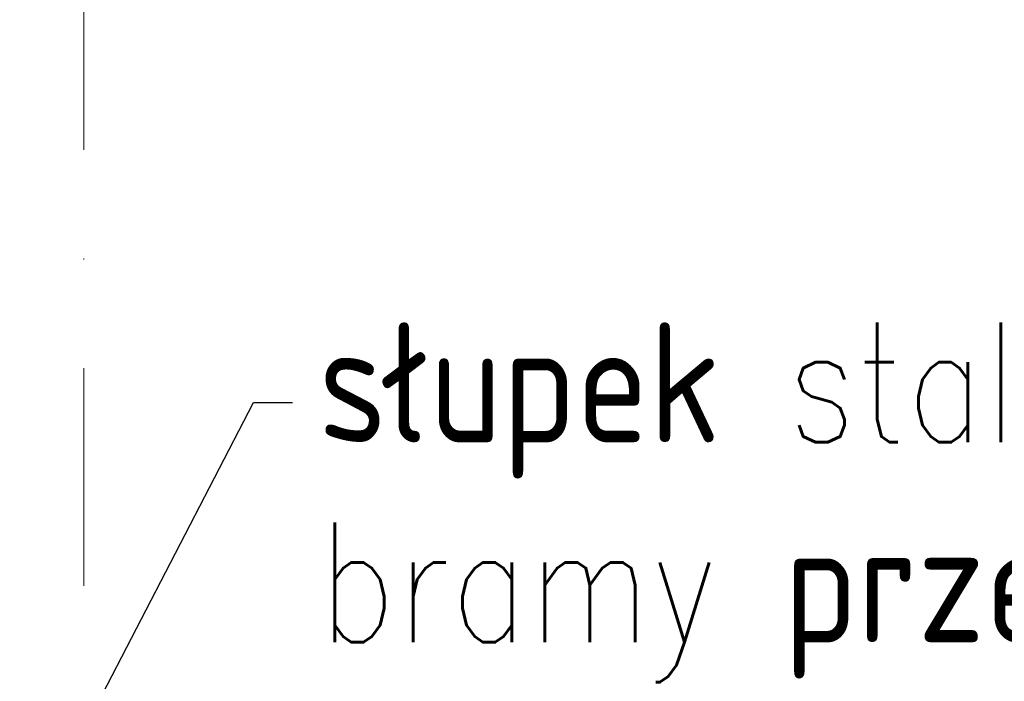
# Model space of a CAD drawing. Header units: millimetres. Extents: x 16720 to 74016, y 25810 to 81213.
# Tile 34 of 256: x 32339 to 32454, y 30135 to 30212. Entities that reach past the tile are written whole.
import ezdxf
from ezdxf import colors
from ezdxf.entities.mleader import LeaderData, LeaderLine
from ezdxf.math import Vec2, Vec3

# ---------------------------------------------------------------- set-up
doc = ezdxf.new("R2010")
doc.units = ezdxf.units.MM
doc.linetypes.add('DASHDOTX2', pattern=[50.8, 25.4, -12.7, 0, -12.7])
doc.layers.add('_OPISY', color=110, linetype='Continuous', lineweight=9)
doc.layers.add('_OŚ', color=165, linetype='DASHDOTX2', lineweight=9)
doc.styles.add('ROMANS', font='romans.shx', dxfattribs={"width": 0.8, "height": 17})

msp = doc.modelspace()

# ---------------------------------------------------------------- linework, layer by layer
at = {"layer": '_OŚ'}
msp.add_line((32346.71, 29280.43), (32346.71, 33191.24), dxfattribs=at)

# ---------------------------------------------------------------- leaders
at = {"layer": '_OPISY'}
ml = msp.add_multileader_mtext('Standard', dxfattribs=at)
ml.set_content('{\\Fsimplex|c238;słupek stalowy do mocowania \\Pbramy przemysłowej }', color=256, style='ROMANS')
ml.set_leader_properties()
ml.build(insert=Vec2(0, 0))
ml.multileader.update_dxf_attribs({"dogleg_length": 4, "arrow_head_size": 6})
ctx = ml.context
ctx.base_point, ctx.char_height, ctx.arrow_head_size, ctx.landing_gap_size, ctx.plane_origin, ctx.plane_x_axis, ctx.plane_y_axis = Vec3(32371.05, 30167.15), 14, 6, 3, Vec3(32845.29, 29815.9), Vec3(1, 0, 0), Vec3(0, 1, 0)
ctx.text_align_type = 2
notes = []
notes.append((ctx, [(1, (1, 1, 0), (32366.47, 30167.15), (1, 0, 0), 4.57, [(0, [(32339.21, 30114.43)], 0, [])])]))
ctx.mtext.insert, ctx.mtext.text_direction, ctx.mtext.flow_direction = Vec3(32374.05, 30176.49), Vec3(1, 0, 0), 5
for ctx, leaders in notes:
    for number, flags, end, landing, length, lines in leaders:
        leader = LeaderData()
        leader.index, (leader.has_last_leader_line, leader.has_dogleg_vector, leader.attachment_direction) = number, flags
        leader.last_leader_point, leader.dogleg_vector, leader.dogleg_length = Vec3(end), Vec3(landing), length
        for number, points, colour, breaks in lines:
            line = LeaderLine()
            line.index, line.vertices, line.color, line.breaks = number, Vec3.list(points), colors.encode_raw_color(colour), breaks
            leader.lines.append(line)
        ctx.leaders.append(leader)

doc.saveas('drawing.dxf')
